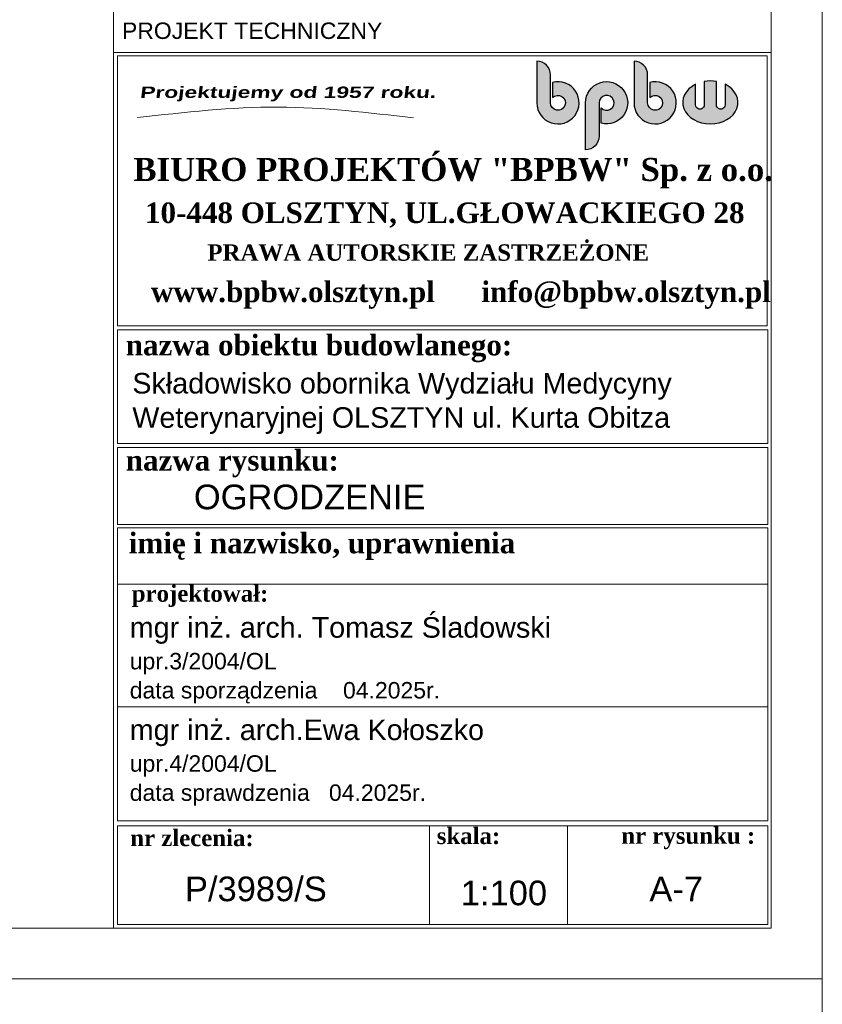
# Model space of a CAD drawing. Header units: millimetres. Extents: x 14041 to 23361, y -6349 to 12956.
# Tile 14 of 106: x 22379 to 23355, y -3410 to -2212. Entities that reach past the tile are written whole.
import ezdxf

# ---------------------------------------------------------------- set-up
doc = ezdxf.new("R2010")
doc.units = ezdxf.units.MM
doc.layers.add('A-Tabelka', color=7, linetype='Continuous', lineweight=18)
doc.layers.add('Logo', color=64, linetype='Continuous', lineweight=25)
doc.styles.add('1957', font='cityb___.ttf', dxfattribs={"width": 1.5, "oblique": 7})
doc.styles.add('m3', font='timesbd.ttf')
doc.styles.add('OP.3', font='arial.ttf', dxfattribs={"height": 16})

# ---------------------------------------------------------------- blocks, each defined once
blk = doc.blocks.new('logbpbw')
at = {"layer": 'Logo'}
h = blk.add_hatch(color=256, dxfattribs=at)
h.paths.add_polyline_path([(-9.503999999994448, 0), (-9.503999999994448, 35.4239999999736, 0.4142135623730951), (-26.78399999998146, 52.70399999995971), (-26.78399999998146, 0, 2.944016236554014), (-6.911999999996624, 25.87676393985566), (-6.911999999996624, 6.523056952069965, -5.224624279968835)])
h.paths.add_polyline_path([(54.65599999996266, -6.523056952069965), (54.65599999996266, -25.87676393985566, 2.944016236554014), (34.78399999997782, 0), (34.78399999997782, -59.61599999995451, 0.4142135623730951), (52.06399999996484, -42.33599999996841), (52.06399999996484, 0, -5.224624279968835)])
h.paths.add_polyline_path([(113.631999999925, 35.4239999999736, 0.4142135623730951), (96.35199999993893, 52.70399999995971), (96.35199999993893, 0, 2.944016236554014), (116.2239999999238, 25.87676393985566), (116.2239999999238, 6.523056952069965, -5.224624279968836), (113.631999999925, 0)])
edge = h.paths.add_edge_path()
edge.add_line((200.8574650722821, -2.678399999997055), (200.8574650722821, 26.96749230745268))
edge.add_ellipse((193.0814650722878, 0.4319999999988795), major_axis=(-34.9919999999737, 0), ratio=0.7777777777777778, start_angle=257.1604115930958, end_angle=282.8395884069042)
edge.add_line((185.3054650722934, 26.96749230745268), (185.3054650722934, -2.67839999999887))
edge.add_arc((179.8622650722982, -2.678399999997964), 5.443199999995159, 180, 360, ccw=False)
edge.add_line((174.4190650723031, -2.678399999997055), (174.4190650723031, 23.45415508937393))
edge.add_ellipse((193.0814650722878, 0.4319999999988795), major_axis=(-34.9919999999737, 0), ratio=0.7777777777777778, start_angle=302.2309526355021, end_angle=597.769047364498)
edge.add_line((211.7438650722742, 23.45415508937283), (211.7438650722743, -2.678399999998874))
edge.add_arc((206.3006650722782, -2.678399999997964), 5.443199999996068, 180, 360, ccw=False)
for points in [[(-6.911999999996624, 25.87676393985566), (-6.911999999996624, 6.523056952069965, -5.224624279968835), (-9.503999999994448, 0), (-9.503999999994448, 35.4239999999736, 0.414213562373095), (-26.78399999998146, 52.70399999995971), (-26.78399999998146, 0, 2.944016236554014)], [(116.2239999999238, 25.87676393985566), (116.2239999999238, 6.523056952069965, -5.224624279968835), (113.631999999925, 0), (113.631999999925, 35.4239999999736, 0.414213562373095), (96.35199999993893, 52.70399999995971), (96.35199999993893, 0, 2.944016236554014)], [(54.65599999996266, -25.87676393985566), (54.65599999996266, -6.523056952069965, 5.224624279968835), (52.06399999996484, 0), (52.06399999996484, -42.33599999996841, -0.414213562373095), (34.78399999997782, -59.61599999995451), (34.78399999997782, 0, -2.944016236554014)]]:
    blk.add_lwpolyline(points, format="xyb", close=True, dxfattribs=at)
for points in [[(185.3054650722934, 26.96749230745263), (185.3054650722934, -2.678399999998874, -1.000000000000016), (174.4190650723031, -2.678399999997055), (174.4190650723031, 23.45415508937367)], [(211.7438650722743, 23.45415508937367), (211.7438650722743, -2.678399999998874, -1.000000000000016), (200.8574650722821, -2.678399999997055), (200.8574650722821, 26.96749230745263)]]:
    blk.add_lwpolyline(points, format="xyb", dxfattribs=at)
for start_param, end_param in [(4.488295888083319, 4.936482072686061), (5.274925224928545, 10.43303804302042)]:
    blk.add_ellipse((193.0814650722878, 0.4319999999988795), major_axis=(-34.9919999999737, 0), ratio=0.7777777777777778, start_param=start_param, end_param=end_param, dxfattribs=at)

msp = doc.modelspace()

# ---------------------------------------------------------------- linework, layer by layer
at = {"layer": 'A-Tabelka'}
for p, q in [((22492.84605800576, -2251.669450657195), (22492.84605800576, -470.5717219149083)), ((22497.84605798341, -2898.532729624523), (23288.60847789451, -2898.532729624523)), ((22497.84605798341, -3047.976557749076), (23288.60847789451, -3047.976557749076)), ((22497.84605798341, -3047.976557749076), (23288.60847789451, -3047.976557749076)), ((22497.84605798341, -3186.472201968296), (23288.60847789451, -3186.472201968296)), ((22497.84605798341, -3186.472201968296), (23288.60847789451, -3186.472201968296)), ((22877.17627309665, -3192.52915810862), (22877.17627309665, -3312.52915810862)), ((23044.99261554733, -3192.52915810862), (23044.99261554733, -3312.52915810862))]:
    msp.add_line(p, q, dxfattribs=at)
at = {"layer": 'A-Tabelka', "lineweight": 18}
for points in [[(19154.84605798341, -3378.821721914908), (23354.84605798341, -3378.821721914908), (23354.84605798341, -408.8217219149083), (19154.84605798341, -408.8217219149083)], [(19454.84605798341, -3317.071721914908), (23292.84605798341, -3317.071721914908), (23292.84605798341, -470.5717219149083), (19454.84605798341, -470.5717219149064)], [(19154.84605798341, -6348.821721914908), (23354.84605798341, -6348.821721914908), (23354.84605798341, -3378.821721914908), (19154.84605798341, -3378.821721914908)]]:
    msp.add_lwpolyline(points, close=True, dxfattribs=at)
at = {"layer": 'A-Tabelka'}
for points in [[(22492.84605798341, -3317.071721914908), (22492.84605798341, -2251.669450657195), (23292.84605798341, -2251.669450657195), (23292.84605798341, -3317.071721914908)], [(23288.60847789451, -2589.221008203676), (23288.60847789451, -2727.486505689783), (22497.84605798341, -2727.486505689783), (22497.84605798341, -2589.221008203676)], [(23288.60847789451, -2732.486505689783), (23288.60847789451, -2825.841913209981), (22497.84605798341, -2825.841913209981), (22497.84605798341, -2732.486505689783)], [(23288.60847789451, -2829.855006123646), (23288.60847789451, -3186.472201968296), (22497.84605798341, -3186.472201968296), (22497.84605798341, -2829.855006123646)], [(23288.60847789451, -3192.52915810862), (23288.60847789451, -3312.52915810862), (22497.84605798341, -3312.52915810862), (22497.84605798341, -3192.52915810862)]]:
    msp.add_lwpolyline(points, close=True, dxfattribs=at)
msp.add_lwpolyline([(22497.84605798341, -2584.221008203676), (22497.84605798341, -2255.926058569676), (23287.84605798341, -2255.926058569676), (23287.84605798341, -2584.221008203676), (22497.84605798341, -2584.221008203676)], dxfattribs=at)
msp.add_spline([(22522.27238567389, -2331.06973110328), (22693.38623753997, -2318.183048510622), (22857.65956093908, -2331.406282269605)], degree=3, dxfattribs=at)

# ---------------------------------------------------------------- block references
at = {"layer": 'A-Tabelka', "xscale": 0.9599999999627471, "yscale": 0.9599999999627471, "zscale": 1.92}
msp.add_blockref('logbpbw', (23033.3792853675, -2312.994914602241), dxfattribs=at)

# ---------------------------------------------------------------- texts
at = {"layer": 'A-Tabelka', "lineweight": 70, "style": 'OP.3'}
for s, height, p in [('PROJEKT TECHNICZNY', 20, (22503.18180313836, -2235.321140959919)), ('OGRODZENIE', 30, (22590.60865673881, -2807.449962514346))]:
    msp.add_text(s, height=height, dxfattribs=at).set_placement(p)
at = {"layer": 'A-Tabelka', "style": '1957', "oblique": 7, "width": 1.5}
msp.add_text('Projektujemy od 1957 roku.', height=13.8, dxfattribs=at).set_placement((22524.76672544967, -2307.045289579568))
at = {"layer": 'A-Tabelka', "lineweight": 60, "style": 'm3'}
for s, height, p in [('BIURO PROJEKTÓW "BPBW" Sp. z o.o.', 28, (22517.03468717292, -2408.075281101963)), ('10-448 OLSZTYN, UL.GŁOWACKIEGO 28', 25, (22531.20528355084, -2459.247494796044)), ('PRAWA AUTORSKIE ZASTRZEŻONE', 20, (22607.05569732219, -2505.152865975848)), ('projektował:', 20, (22515.08578076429, -2919.922792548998)), ('nr zlecenia:', 20, (22513.22814122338, -3217.290533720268)), ('skala:', 20, (22885.94861577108, -3214.742321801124)), ('nr rysunku :', 20, (23110.39029281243, -3214.445864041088))]:
    msp.add_text(s, height=height, dxfattribs=at).set_placement(p)
at = {"layer": 'A-Tabelka', "lineweight": 50, "style": 'm3'}
for s, p in [('www.bpbw.olsztyn.pl      info@bpbw.olsztyn.pl', (22538.46407864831, -2555.445713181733)), ('nazwa obiektu budowlanego:', (22507.76915635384, -2620.247042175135)), ('nazwa rysunku:', (22507.76915635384, -2760.404325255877)), ('imię i nazwisko, uprawnienia', (22511.50256332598, -2861.034704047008))]:
    msp.add_text(s, height=25, dxfattribs=at).set_placement(p)
at = {"layer": 'A-Tabelka', "style": 'OP.3'}
for s, height, p in [('mgr inż. arch. Tomasz Śladowski', 25, (22512.62289833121, -2963.700940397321)), ('upr.3/2004/OL', 20, (22512.62289833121, -3002.208580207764)), ('data sporządzenia    04.2025r.', 20, (22512.62289833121, -3037.642774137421)), ('mgr inż. arch.Ewa Kołoszko', 25, (22512.62289833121, -3088.235313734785)), ('upr.4/2004/OL', 20, (22512.62289833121, -3126.742953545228)), ('data sprawdzenia   04.2025r.', 20, (22512.62289833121, -3162.177147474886)), ('P/3989/S', 30, (22579.8389246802, -3284.269260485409)), ('A-7', 30, (23144.5637590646, -3284.23141689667)), ('1:100', 30, (22915.26999121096, -3289.220407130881))]:
    msp.add_text(s, height=height, dxfattribs=at).set_placement(p)
at = {"layer": 'A-Tabelka', "lineweight": 70, "insert": (22515.78573719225, -2641.645999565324), "char_height": 25, "width": 951.0170393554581, "attachment_point": 1, "style": 'OP.3'}
msp.add_mtext('Składowisko obornika Wydziału Medycyny \\PWeterynaryjnej OLSZTYN ul. Kurta Obitza', dxfattribs=at)

doc.saveas('drawing.dxf')
